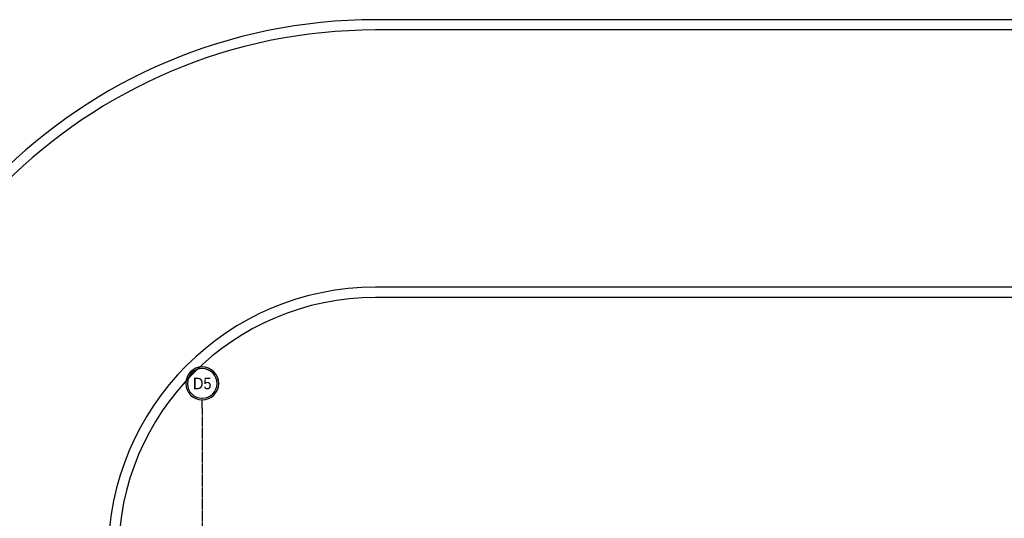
# Model space of a CAD drawing. Extents: x -7228 to 74941, y -112898 to 85621.
# Tile 83 of 256: x 52544 to 54459, y -62320 to -61351. Entities that reach past the tile are written whole.
import ezdxf
from ezdxf.enums import TextEntityAlignment as Align

# ---------------------------------------------------------------- set-up
doc = ezdxf.new("R2010")
doc.units = 0
doc.linetypes.add('CENTER', pattern=[2, 1.25, -0.25, 0.25, -0.25])
doc.layers.get('0').update_dxf_attribs({"color": 101, "linetype": 'CONTINUOUS'})
for name, color, linetype in [('Os-osie glowne', 1, 'CENTER'), ('Os-osie-opis', 16, 'CONTINUOUS'), ('Pzt-chodniki', 8, 'CONTINUOUS')]:
    doc.layers.add(name, color=color, linetype=linetype)
doc.styles.add('dwg_opis duży', font='ARIAL.TTF', dxfattribs={"width": 0.9})

# ---------------------------------------------------------------- blocks, each defined once
blk = doc.blocks.new('_opis_osi_liczbowy')
blk.add_hatch(color=256).paths.add_polyline_path([(32, 32), (32, 28.8, -1), (32, -28.8), (32, -32, 1)])
for radius in [32, 28.8]:
    blk.add_circle((32, 0), radius)
at = {"style": 'dwg_opis duży', "width": 0.9}
blk.add_attdef('AXNAMEH', text='', height=22.4, rotation=90, dxfattribs=at).set_placement((32, 0), align=Align.MIDDLE_CENTER)

msp = doc.modelspace()

# ---------------------------------------------------------------- linework, layer by layer
at = {"layer": 'Os-osie glowne'}
msp.add_lwpolyline([(52898.547, -62105.509), (52898.547, -63668.4)], dxfattribs=at)
at = {"layer": 'Os-osie-opis'}
msp.add_lwpolyline([(52898.547, -62105.509), (52898.547, -62089.509)], dxfattribs=at)
at = {"layer": 'Pzt-chodniki'}
for p, q in [((57532.045, -61350.509), (53235.547, -61350.509)), ((57530.112, -61370.509), (53235.547, -61370.509)), ((57530.112, -61870.509), (53235.547, -61870.509))]:
    msp.add_line(p, q, dxfattribs=at)
msp.add_lwpolyline([(57530.112, -61890.509), (53235.547, -61890.509, 0.41421356), (52735.547, -62390.509), (52735.547, -67020.666, 0.41421573), (53035.55, -67320.666), (57549.982, -67320.632, 0.41541666), (57849.977, -67019.399), (57830.109, -62189.275)], format="xyb", dxfattribs=at)
for radius in [1040, 1020, 520]:
    msp.add_arc((53235.547, -62390.509), radius, 90, 180, dxfattribs=at)

# ---------------------------------------------------------------- block references
at = {"layer": 'Os-osie-opis'}
ref = msp.add_blockref('_opis_osi_liczbowy', (52898.547, -62089.509), dxfattribs=dict(at, xscale=-1, rotation=270))
ref.add_attrib('AXNAMEH', 'D5', dxfattribs={"layer": '0', "height": 22.4, "style": 'dwg_opis duży', "width": 0.9}).set_placement((52898.547, -62057.524), align=Align.MIDDLE_CENTER)

doc.saveas('drawing.dxf')
